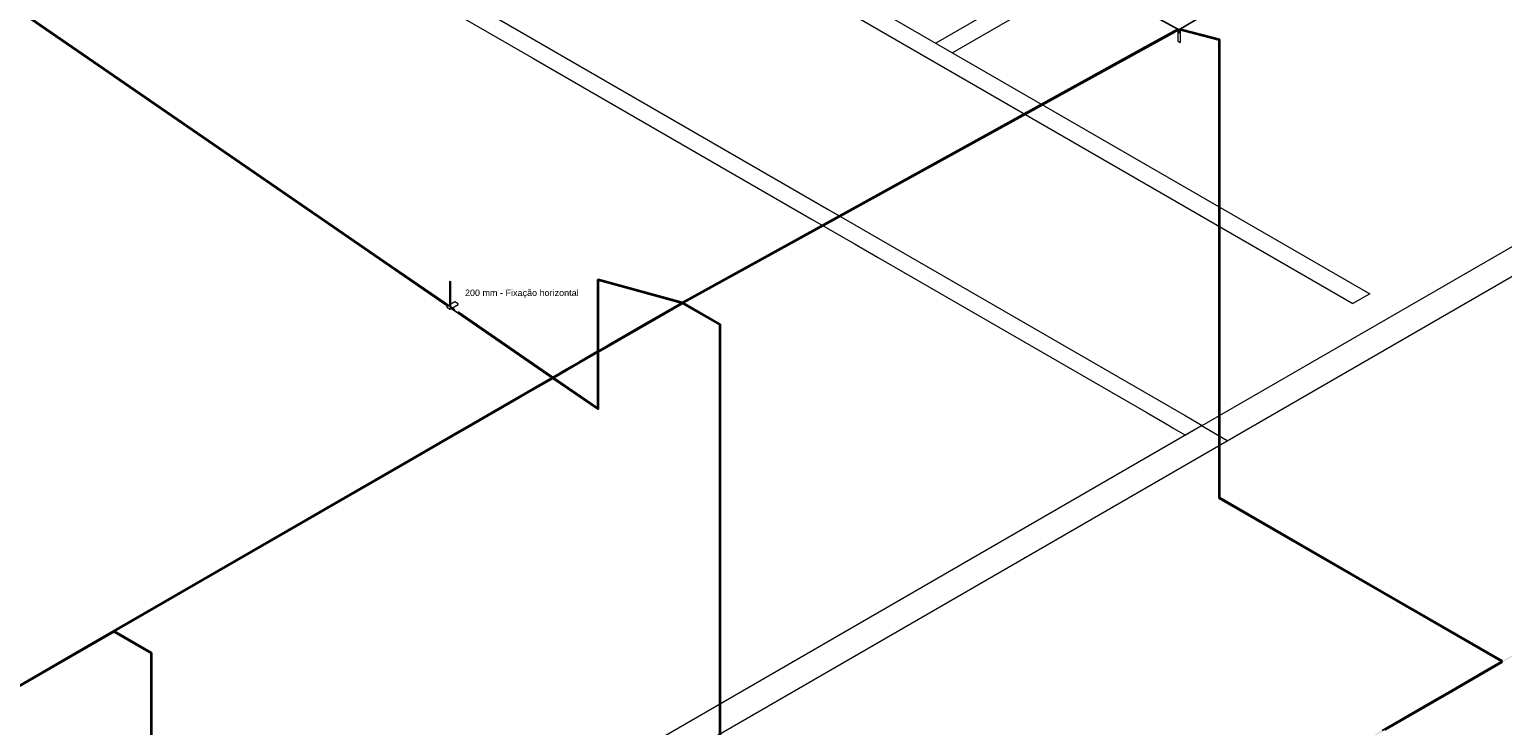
# Model space of a CAD drawing. Header units: millimetres. Extents: x 4477830 to 4478275, y -30323838 to -30323445.
# Tile 75 of 124: x 4478040 to 4478085, y -30323507 to -30323486. Entities that reach past the tile are written whole.
import ezdxf

# ---------------------------------------------------------------- set-up
doc = ezdxf.new("R2010")
doc.units = ezdxf.units.MM
doc.linetypes.add('NULL', pattern=[0])
for name, color, linetype, lineweight in [('IFC-Parede padrão-Contorno', 44, 'Continuous', 5), ('IFC-Parede-Contorno', 42, 'Continuous', 5), ('Nível 1', 7, 'Continuous', 0), ('PR-Captor', 9, 'Continuous', 18), ('PR-Condutos', 150, 'Continuous', 25), ('Textos', 7, 'Continuous', 9)]:
    doc.layers.add(name, color=color, linetype=linetype, lineweight=lineweight)
doc.styles.add('ARIAL', font='arial.ttf')

msp = doc.modelspace()

# ---------------------------------------------------------------- hatches: boundary and pattern name
at = {"layer": 'PR-Condutos', "linetype": 'Continuous', "true_color": 0x105689}
for points in [[(4478075.328, -30323485.713), (4478051.181, -30323472.431), (4478051.18, -30323472.431)], [(4478075.325, -30323485.711), (4478051.184, -30323472.429), (4478051.181, -30323472.431)], [(4478095.834, -30323473.479), (4478095.817, -30323473.488), (4478077.875, -30323484.192), (4478075.336, -30323485.713), (4478078.174, -30323484.02), (4478075.334, -30323485.717), (4478078.33, -30323483.929), (4478095.685, -30323473.571), (4478095.812, -30323473.495)], [(4478035.536, -30323482.458), (4478052.704, -30323494.26), (4478052.705, -30323494.26), (4478052.9, -30323494.394)], [(4478035.543, -30323482.487), (4478035.568, -30323482.506), (4478035.558, -30323482.512), (4478050.393, -30323492.71), (4478052.879, -30323494.418), (4478050.406, -30323492.717), (4478052.879, -30323494.414), (4478050.447, -30323492.741), (4478052.88, -30323494.408), (4478052.683, -30323494.272), (4478052.689, -30323494.269), (4478052.556, -30323494.178), (4478052.556, -30323494.177), (4478052.695, -30323494.265), (4478052.888, -30323494.397), (4478052.56, -30323494.172), (4478052.565, -30323494.169), (4478052.893, -30323494.394), (4478050.711, -30323492.894), (4478052.897, -30323494.393), (4478035.768, -30323482.618), (4478035.588, -30323482.495), (4478035.581, -30323482.499), (4478035.543, -30323482.482)], [(4478035.557, -30323482.512), (4478050.393, -30323492.71), (4478035.768, -30323482.656)], [(4478035.978, -30323482.802), (4478047.871, -30323490.976), (4478050.393, -30323492.71)], [(4478075.323, -30323485.687), (4478059.947, -30323494.164), (4478068.987, -30323489.181)], [(4478068.987, -30323489.181), (4478059.951, -30323494.165), (4478074.211, -30323486.308), (4478075.304, -30323485.7), (4478074.41, -30323486.193), (4478075.302, -30323485.699), (4478074.468, -30323486.159), (4478075.301, -30323485.699)], [(4478075.342, -30323485.684), (4478068.99, -30323489.184), (4478059.956, -30323494.167), (4478068.995, -30323489.188)], [(4478075.332, -30323485.715), (4478075.321, -30323485.712), (4478075.349, -30323485.69), (4478075.322, -30323485.703), (4478075.342, -30323485.684), (4478075.322, -30323485.695), (4478074.034, -30323486.41), (4478075.306, -30323485.709), (4478073.943, -30323486.462), (4478068.995, -30323489.188), (4478059.96, -30323494.172), (4478069, -30323489.193), (4478059.975, -30323494.172), (4478059.98, -30323494.176), (4478059.965, -30323494.184), (4478075.293, -30323485.738)], [(4478075.173, -30323485.807), (4478059.962, -30323494.193), (4478075.173, -30323485.807)], [(4478075.328, -30323485.719), (4478073.187, -30323486.899), (4478059.964, -30323494.19), (4478075.291, -30323485.741)], [(4478075.173, -30323485.807), (4478059.987, -30323494.177), (4478059.986, -30323494.18)], [(4478068.995, -30323489.188), (4478073.943, -30323486.462), (4478075.312, -30323485.705), (4478074.034, -30323486.41), (4478075.309, -30323485.703)], [(4478075.318, -30323485.692), (4478074.211, -30323486.308), (4478075.309, -30323485.703)], [(4478075.318, -30323485.69), (4478074.468, -30323486.159), (4478075.285, -30323485.709), (4478074.41, -30323486.193), (4478075.288, -30323485.709)], [(4478075.349, -30323485.696), (4478075.329, -30323485.707), (4478075.316, -30323485.718), (4478075.338, -30323485.709)], [(4478075.352, -30323485.693), (4478075.394, -30323485.699), (4478076.589, -30323486.015), (4478076.585, -30323486.02), (4478075.869, -30323485.83), (4478075.394, -30323485.71), (4478075.39, -30323485.716), (4478075.321, -30323485.698), (4478075.322, -30323485.705), (4478075.349, -30323485.707), (4478075.346, -30323485.711), (4478075.394, -30323485.717), (4478076.584, -30323486.033), (4478076.607, -30323486.023), (4478076.599, -30323486.01), (4478075.367, -30323485.69), (4478075.327, -30323485.686), (4478075.321, -30323485.698), (4478075.39, -30323485.716), (4478075.394, -30323485.71), (4478075.352, -30323485.699), (4478075.869, -30323485.83), (4478076.585, -30323486.02), (4478076.589, -30323486.015), (4478075.394, -30323485.699), (4478075.374, -30323485.698)], [(4478075.323, -30323485.709), (4478075.337, -30323485.716), (4478076.579, -30323486.039), (4478076.584, -30323486.033), (4478075.394, -30323485.724)], [(4478075.352, -30323485.713), (4478075.394, -30323485.724), (4478075.853, -30323485.839), (4478075.394, -30323485.717)], [(4478075.368, -30323485.71), (4478075.856, -30323485.837), (4478075.394, -30323485.717)], [(4478075.394, -30323485.724), (4478076.584, -30323486.033), (4478075.853, -30323485.839)], [(4478076.593, -30323500.236), (4478076.6, -30323500.236), (4478076.606, -30323486.034), (4478076.61, -30323486.031), (4478076.61, -30323500.231), (4478076.612, -30323486.027), (4478076.607, -30323486.02), (4478076.582, -30323486.032), (4478076.579, -30323486.028), (4478076.579, -30323500.228), (4478076.582, -30323500.232), (4478076.587, -30323486.041), (4478076.587, -30323500.234), (4478076.587, -30323500.217), (4478076.59, -30323500.216)], [(4478076.587, -30323500.234), (4478076.587, -30323486.034), (4478076.582, -30323500.232)], [(4478076.6, -30323500.236), (4478076.606, -30323500.234), (4478076.606, -30323486.034)], [(4478076.606, -30323486.034), (4478076.606, -30323500.234), (4478076.61, -30323486.031)], [(4478076.61, -30323500.231), (4478076.61, -30323486.031), (4478076.606, -30323500.199)], [(4478076.612, -30323500.217), (4478076.612, -30323486.027), (4478076.61, -30323500.193)], [(4478073.187, -30323486.899), (4478059.982, -30323494.175), (4478059.984, -30323494.179)], [(4478068.987, -30323489.181), (4478059.951, -30323494.162), (4478059.951, -30323494.165)], [(4478059.955, -30323494.162), (4478059.956, -30323494.167), (4478068.99, -30323489.184)], [(4478068.995, -30323489.188), (4478059.963, -30323494.163), (4478059.96, -30323494.172)], [(4478069, -30323489.193), (4478059.967, -30323494.168), (4478059.963, -30323494.178)], [(4478047.871, -30323490.976), (4478052.554, -30323494.196), (4478050.393, -30323492.71)], [(4478050.393, -30323492.71), (4478052.552, -30323494.194), (4478052.552, -30323494.194)], [(4478050.406, -30323492.717), (4478052.551, -30323494.192), (4478052.551, -30323494.189)], [(4478050.447, -30323492.741), (4478052.678, -30323494.275), (4478052.683, -30323494.273)], [(4478050.711, -30323492.894), (4478052.701, -30323494.262), (4478052.704, -30323494.26)], [(4478057.325, -30323495.716), (4478057.325, -30323495.678), (4478057.328, -30323495.676), (4478057.327, -30323493.996), (4478057.327, -30323493.471), (4478057.322, -30323493.464), (4478057.322, -30323495.68)], [(4478057.327, -30323493.478), (4478057.327, -30323493.541), (4478057.331, -30323493.479)], [(4478057.328, -30323495.676), (4478057.329, -30323495.675), (4478057.332, -30323493.48), (4478057.331, -30323493.479), (4478057.327, -30323493.541)], [(4478057.329, -30323495.675), (4478057.332, -30323495.674), (4478057.332, -30323493.48)], [(4478057.332, -30323493.468), (4478057.331, -30323493.474), (4478057.715, -30323493.579), (4478059.918, -30323494.181), (4478059.925, -30323494.177), (4478057.715, -30323493.574)], [(4478057.331, -30323493.474), (4478057.332, -30323493.478), (4478057.714, -30323493.583), (4478059.913, -30323494.184), (4478059.918, -30323494.181), (4478057.715, -30323493.579)], [(4478057.333, -30323493.461), (4478057.332, -30323493.468), (4478057.715, -30323493.574), (4478059.925, -30323494.177), (4478059.933, -30323494.172), (4478057.716, -30323493.567)], [(4478057.339, -30323495.67), (4478057.339, -30323493.997), (4478057.339, -30323493.474), (4478057.332, -30323493.473), (4478057.334, -30323495.673), (4478057.335, -30323495.672)], [(4478057.332, -30323495.674), (4478057.334, -30323495.673), (4478057.332, -30323493.48)], [(4478057.336, -30323493.455), (4478057.333, -30323493.461), (4478057.716, -30323493.567), (4478059.948, -30323494.176)], [(4478057.354, -30323493.484), (4478057.334, -30323493.48), (4478059.911, -30323494.185), (4478059.913, -30323494.184), (4478057.714, -30323493.583)], [(4478057.338, -30323493.451), (4478057.336, -30323493.455), (4478059.933, -30323494.172), (4478059.941, -30323494.168)], [(4478057.338, -30323493.451), (4478059.953, -30323494.166), (4478057.341, -30323493.449)], [(4478059.941, -30323494.167), (4478059.947, -30323494.164), (4478057.338, -30323493.451)], [(4478057.346, -30323493.483), (4478057.339, -30323493.474), (4478057.339, -30323493.516), (4478057.341, -30323495.669), (4478057.346, -30323495.666), (4478057.346, -30323493.55)], [(4478057.339, -30323493.515), (4478057.339, -30323495.67), (4478057.341, -30323495.669), (4478057.339, -30323493.516)], [(4478059.942, -30323494.159), (4478057.341, -30323493.449), (4478059.947, -30323494.164)], [(4478057.351, -30323493.485), (4478057.346, -30323493.483), (4478057.346, -30323493.55), (4478057.346, -30323495.666), (4478057.351, -30323495.663), (4478057.351, -30323493.578)], [(4478057.354, -30323493.501), (4478057.351, -30323493.485), (4478057.351, -30323493.578), (4478057.351, -30323495.663), (4478057.354, -30323495.661), (4478057.354, -30323493.594)], [(4478057.354, -30323493.998), (4478057.354, -30323493.597), (4478057.354, -30323493.486), (4478057.354, -30323495.661), (4478057.354, -30323495.661)], [(4478057.354, -30323493.998), (4478057.354, -30323493.594), (4478057.354, -30323495.661), (4478057.354, -30323495.661)], [(4478059.953, -30323494.166), (4478059.951, -30323494.165), (4478057.706, -30323495.465), (4478058.705, -30323494.886), (4478059.915, -30323494.186), (4478057.53, -30323495.566), (4478058.705, -30323494.885), (4478059.951, -30323494.165), (4478059.946, -30323494.164), (4478057.705, -30323495.461), (4478058.703, -30323494.884), (4478057.705, -30323495.46), (4478058.703, -30323494.883), (4478057.705, -30323495.46), (4478058.703, -30323494.883), (4478059.911, -30323494.185), (4478055.935, -30323496.48), (4478055.129, -30323496.946), (4478054.644, -30323497.228), (4478055.09, -30323496.971), (4478054.644, -30323497.228), (4478055.906, -30323496.499), (4478055.13, -30323496.948), (4478054.647, -30323497.228), (4478055.938, -30323496.482), (4478053.082, -30323498.134), (4478053.085, -30323498.133), (4478055.941, -30323496.484), (4478053.087, -30323498.133), (4478055.133, -30323496.951), (4478053.085, -30323498.133), (4478053.082, -30323498.134), (4478054.647, -30323497.228), (4478053.082, -30323498.134), (4478055.089, -30323496.972), (4478055.906, -30323496.499), (4478053.074, -30323498.135), (4478055.089, -30323496.971), (4478053.073, -30323498.135), (4478055.09, -30323496.971), (4478054.644, -30323497.228), (4478055.091, -30323496.968), (4478053.071, -30323498.135), (4478055.129, -30323496.946), (4478042.316, -30323504.343), (4478042.32, -30323504.344), (4478045.117, -30323502.73), (4478042.325, -30323504.346), (4478045.106, -30323502.742), (4478045.096, -30323502.754), (4478055.946, -30323496.488), (4478053.104, -30323498.13), (4478055.137, -30323496.955), (4478045.096, -30323502.754), (4478045.106, -30323502.742), (4478042.33, -30323504.351), (4478042.337, -30323504.347), (4478042.334, -30323504.356), (4478042.343, -30323504.351), (4478045.08, -30323502.772), (4478042.391, -30323504.331), (4478042.351, -30323504.354), (4478045.071, -30323502.783), (4478049.166, -30323500.417), (4478051.279, -30323499.196), (4478053.037, -30323498.177), (4478055.142, -30323496.96), (4478055.952, -30323496.492), (4478053.037, -30323498.177), (4478051.279, -30323499.196), (4478053.038, -30323498.181), (4478054.679, -30323497.231), (4478055.469, -30323496.774), (4478053.038, -30323498.181), (4478051.279, -30323499.196), (4478049.166, -30323500.417), (4478045.071, -30323502.783), (4478042.351, -30323504.354), (4478042.356, -30323504.356), (4478045.062, -30323502.793), (4478042.404, -30323504.328), (4478053.039, -30323498.188), (4478055.15, -30323496.968), (4478053.149, -30323498.123), (4478053.14, -30323498.125), (4478054.685, -30323497.232), (4478053.14, -30323498.125), (4478055.146, -30323496.965), (4478055.958, -30323496.496), (4478053.14, -30323498.125), (4478053.146, -30323498.124), (4478053.039, -30323498.186), (4478054.688, -30323497.232), (4478055.959, -30323496.497), (4478053.147, -30323498.124), (4478053.149, -30323498.123), (4478054.692, -30323497.232), (4478056.126, -30323496.404), (4478056.903, -30323495.955), (4478056.126, -30323496.404), (4478056.758, -30323496.036), (4478056.903, -30323495.951), (4478056.757, -30323496.035), (4478056.902, -30323495.951), (4478056.758, -30323496.036), (4478056.126, -30323496.404), (4478056.761, -30323496.037), (4478056.126, -30323496.404), (4478056.762, -30323496.038), (4478055.963, -30323496.5), (4478056.904, -30323495.956), (4478057.354, -30323495.696), (4478059.929, -30323494.21), (4478059.965, -30323494.184), (4478057.528, -30323495.59), (4478058.719, -30323494.9), (4478057.528, -30323495.59), (4478058.718, -30323494.899), (4478059.963, -30323494.178), (4478059.96, -30323494.172), (4478057.709, -30323495.478), (4478058.714, -30323494.895), (4478059.93, -30323494.19), (4478057.529, -30323495.581), (4478058.713, -30323494.894), (4478059.869, -30323494.225), (4478059.96, -30323494.172), (4478059.956, -30323494.168), (4478057.707, -30323495.471), (4478058.709, -30323494.89), (4478057.53, -30323495.574), (4478058.709, -30323494.89), (4478059.921, -30323494.187)], [(4478059.939, -30323494.205), (4478055.963, -30323496.5), (4478053.154, -30323498.123), (4478055.15, -30323496.969), (4478042.404, -30323504.328), (4478045.06, -30323502.795), (4478042.358, -30323504.357), (4478053.039, -30323498.19), (4478055.151, -30323496.97), (4478055.933, -30323496.518), (4478055.152, -30323496.97), (4478056.765, -30323496.039), (4478057.354, -30323495.698)], [(4478052.678, -30323494.276), (4478052.551, -30323494.189), (4478052.552, -30323494.193), (4478052.675, -30323494.277)], [(4478052.674, -30323494.278), (4478052.674, -30323494.277), (4478052.552, -30323494.193), (4478052.554, -30323494.196)], [(4478052.696, -30323494.265), (4478052.56, -30323494.172), (4478052.553, -30323494.183), (4478052.683, -30323494.272)], [(4478052.555, -30323494.176), (4478052.69, -30323494.269), (4478052.695, -30323494.265)], [(4478052.701, -30323494.262), (4478052.565, -30323494.169), (4478052.561, -30323494.172), (4478052.696, -30323494.265)], [(4478052.701, -30323494.262), (4478052.704, -30323494.26), (4478052.565, -30323494.169)], [(4478052.772, -30323494.322), (4478052.804, -30323494.343), (4478052.77, -30323494.324), (4478052.883, -30323494.402), (4478052.888, -30323494.397), (4478052.779, -30323494.322)], [(4478052.77, -30323494.322), (4478052.802, -30323494.344), (4478052.8, -30323494.345), (4478055.92, -30323496.489), (4478055.926, -30323496.486), (4478052.806, -30323494.341)], [(4478052.788, -30323494.322), (4478052.779, -30323494.322), (4478052.888, -30323494.397), (4478052.893, -30323494.394)], [(4478052.793, -30323494.322), (4478052.789, -30323494.322), (4478052.893, -30323494.394), (4478052.897, -30323494.393), (4478052.815, -30323494.336)], [(4478052.806, -30323494.341), (4478055.926, -30323496.486), (4478055.926, -30323496.485), (4478052.995, -30323494.471)], [(4478055.932, -30323496.482), (4478052.995, -30323494.46), (4478055.935, -30323496.481), (4478055.935, -30323496.481), (4478052.815, -30323494.336), (4478052.807, -30323494.341), (4478055.926, -30323496.485), (4478055.931, -30323496.483)], [(4478052.815, -30323494.336), (4478052.897, -30323494.393), (4478052.9, -30323494.394)], [(4478052.815, -30323494.336), (4478055.935, -30323496.481), (4478052.995, -30323494.46)], [(4478052.816, -30323494.336), (4478052.815, -30323494.336), (4478055.935, -30323496.481), (4478055.935, -30323496.48), (4478052.995, -30323494.459), (4478055.935, -30323496.48), (4478052.995, -30323494.459)], [(4478059.929, -30323494.21), (4478059.883, -30323494.236), (4478055.963, -30323496.5)], [(4478059.938, -30323494.207), (4478057.527, -30323495.598), (4478059.939, -30323494.205), (4478056.904, -30323495.958)], [(4478059.883, -30323494.236), (4478057.354, -30323495.696), (4478056.904, -30323495.956)], [(4478059.95, -30323494.198), (4478057.527, -30323495.598), (4478059.927, -30323494.213)], [(4478059.965, -30323494.184), (4478059.963, -30323494.178), (4478057.528, -30323495.59)], [(4478059.923, -30323494.201), (4478058.718, -30323494.899), (4478057.528, -30323495.59)], [(4478059.941, -30323494.183), (4478058.713, -30323494.894), (4478057.529, -30323495.581)], [(4478059.951, -30323494.165), (4478058.705, -30323494.885), (4478057.53, -30323495.566)], [(4478059.921, -30323494.187), (4478058.709, -30323494.89), (4478057.53, -30323495.574)], [(4478059.911, -30323494.185), (4478058.703, -30323494.884), (4478057.705, -30323495.461)], [(4478059.911, -30323494.185), (4478058.703, -30323494.883), (4478057.705, -30323495.46)], [(4478059.911, -30323494.185), (4478058.703, -30323494.883), (4478057.705, -30323495.46)], [(4478059.915, -30323494.186), (4478058.705, -30323494.886), (4478057.706, -30323495.465)], [(4478059.921, -30323494.187), (4478058.709, -30323494.89), (4478057.707, -30323495.471)], [(4478059.93, -30323494.19), (4478058.714, -30323494.895), (4478057.709, -30323495.478)], [(4478059.923, -30323494.202), (4478058.719, -30323494.9), (4478057.71, -30323495.485)], [(4478059.913, -30323494.184), (4478059.942, -30323494.192), (4478059.929, -30323494.184)], [(4478059.918, -30323494.181), (4478059.941, -30323494.187), (4478059.941, -30323494.181)], [(4478059.95, -30323494.169), (4478059.962, -30323494.176), (4478059.945, -30323494.174), (4478059.943, -30323494.18), (4478059.963, -30323494.192), (4478059.942, -30323494.186), (4478059.958, -30323494.195), (4478059.943, -30323494.191), (4478061.105, -30323494.862), (4478061.104, -30323494.857), (4478059.979, -30323494.207), (4478059.969, -30323494.202), (4478061.104, -30323494.857), (4478061.127, -30323494.847), (4478061.125, -30323494.837), (4478059.963, -30323494.166)], [(4478059.953, -30323494.198), (4478061.108, -30323494.865), (4478059.97, -30323494.207)], [(4478059.97, -30323494.207), (4478061.1, -30323494.86), (4478061.1, -30323494.859)], [(4478055.913, -30323496.493), (4478052.794, -30323494.349), (4478052.784, -30323494.354), (4478055.904, -30323496.498), (4478055.905, -30323496.498), (4478052.995, -30323494.498), (4478055.905, -30323496.498), (4478055.908, -30323496.496), (4478052.995, -30323494.494), (4478055.908, -30323496.496), (4478055.913, -30323496.493)], [(4478052.879, -30323494.414), (4478052.788, -30323494.352), (4478052.787, -30323494.352)], [(4478052.789, -30323494.352), (4478052.879, -30323494.414), (4478052.88, -30323494.408), (4478052.794, -30323494.349)], [(4478052.995, -30323494.48), (4478055.92, -30323496.489), (4478055.92, -30323496.489), (4478052.995, -30323494.479), (4478052.8, -30323494.345), (4478052.794, -30323494.349), (4478055.913, -30323496.493), (4478055.915, -30323496.492)], [(4478052.798, -30323494.346), (4478052.794, -30323494.349), (4478052.88, -30323494.408), (4478052.883, -30323494.402)], [(4478052.794, -30323494.349), (4478055.913, -30323496.493), (4478055.913, -30323496.493), (4478052.995, -30323494.487)], [(4478052.995, -30323494.46), (4478055.932, -30323496.482), (4478055.935, -30323496.481)], [(4478052.995, -30323494.479), (4478055.92, -30323496.489), (4478055.92, -30323496.489)], [(4478052.995, -30323494.48), (4478055.915, -30323496.492), (4478055.92, -30323496.489)], [(4478061.102, -30323495.363), (4478061.102, -30323494.861), (4478061.1, -30323494.852)], [(4478061.1, -30323494.86), (4478061.1, -30323509.052), (4478061.102, -30323509.056), (4478061.102, -30323495.363)], [(4478061.113, -30323509.06), (4478061.113, -30323509.039), (4478061.12, -30323509.06), (4478061.126, -30323494.858), (4478061.128, -30323494.844), (4478061.102, -30323494.856), (4478061.107, -30323495.367), (4478061.107, -30323494.864), (4478061.113, -30323495.374), (4478061.107, -30323509.041), (4478061.111, -30323509.04)], [(4478061.102, -30323509.056), (4478061.107, -30323495.367), (4478061.102, -30323494.856), (4478061.102, -30323495.363)], [(4478061.107, -30323509.058), (4478061.113, -30323495.374), (4478061.107, -30323494.858), (4478061.102, -30323509.056)], [(4478061.126, -30323509.035), (4478061.126, -30323494.858), (4478061.12, -30323509.03)], [(4478061.126, -30323494.858), (4478061.126, -30323509.058), (4478061.131, -30323494.855)], [(4478061.126, -30323509.058), (4478061.131, -30323509.055), (4478061.131, -30323494.855)], [(4478061.131, -30323494.855), (4478061.131, -30323509.055), (4478061.132, -30323494.851)], [(4478061.132, -30323509.041), (4478061.132, -30323494.851), (4478061.131, -30323509.017)], [(4478057.322, -30323497.464), (4478057.327, -30323497.471), (4478057.328, -30323496.29), (4478057.328, -30323495.714), (4478057.322, -30323495.717), (4478057.322, -30323496.288)], [(4478057.327, -30323497.471), (4478057.332, -30323497.473), (4478057.332, -30323495.711), (4478057.329, -30323495.713), (4478057.329, -30323495.675), (4478057.328, -30323495.714), (4478057.328, -30323496.29)], [(4478057.332, -30323497.473), (4478057.339, -30323497.474), (4478057.339, -30323495.707), (4478057.334, -30323495.71), (4478057.334, -30323496.293)], [(4478057.332, -30323497.473), (4478057.334, -30323496.293), (4478057.334, -30323495.71), (4478057.332, -30323495.711)], [(4478057.346, -30323497.473), (4478057.346, -30323496.298), (4478057.342, -30323495.705), (4478057.341, -30323495.669), (4478057.341, -30323496.296), (4478057.339, -30323497.474)], [(4478057.341, -30323496.296), (4478057.341, -30323495.706), (4478057.339, -30323495.707)], [(4478057.339, -30323497.474), (4478057.341, -30323496.296), (4478057.339, -30323495.707), (4478057.339, -30323495.707)], [(4478057.346, -30323496.298), (4478057.346, -30323495.704), (4478057.342, -30323495.705)], [(4478057.346, -30323497.473), (4478057.351, -30323497.47), (4478057.351, -30323495.7), (4478057.348, -30323495.702)], [(4478057.346, -30323497.473), (4478057.348, -30323495.702), (4478057.346, -30323495.703)], [(4478057.351, -30323495.7), (4478057.351, -30323497.47), (4478057.354, -30323497.467), (4478057.354, -30323495.699)], [(4478057.354, -30323495.661), (4478057.354, -30323497.467), (4478057.354, -30323497.463)], [(4478057.354, -30323497.463), (4478057.354, -30323495.698), (4478057.354, -30323495.699)], [(4478057.354, -30323497.467), (4478057.354, -30323495.699), (4478057.354, -30323495.699)], [(4478056.762, -30323496.038), (4478055.962, -30323496.499), (4478055.15, -30323496.969), (4478055.932, -30323496.518)], [(4478057.322, -30323496.288), (4478057.322, -30323495.717), (4478057.322, -30323495.717)], [(4478057.322, -30323497.464), (4478057.322, -30323496.288), (4478057.322, -30323495.717)], [(4478055.904, -30323496.498), (4478055.129, -30323496.946), (4478053.071, -30323498.135)], [(4478055.91, -30323496.502), (4478055.133, -30323496.951), (4478053.087, -30323498.133)], [(4478055.915, -30323496.506), (4478055.137, -30323496.955), (4478053.104, -30323498.13)], [(4478055.921, -30323496.51), (4478055.142, -30323496.96), (4478053.123, -30323498.127)], [(4478055.927, -30323496.514), (4478055.146, -30323496.965), (4478053.14, -30323498.125)], [(4478055.931, -30323496.517), (4478055.15, -30323496.968), (4478053.151, -30323498.123)], [(4478055.931, -30323496.517), (4478053.151, -30323498.123), (4478055.15, -30323496.969)], [(4478055.932, -30323496.518), (4478055.15, -30323496.969), (4478053.154, -30323498.123)], [(4478055.933, -30323496.518), (4478055.151, -30323496.97), (4478053.156, -30323498.122)], [(4478055.933, -30323496.518), (4478053.156, -30323498.122), (4478055.152, -30323496.97)], [(4478055.906, -30323496.499), (4478055.13, -30323496.947), (4478054.644, -30323497.228)], [(4478055.904, -30323496.498), (4478057.33, -30323497.478), (4478057.327, -30323497.476)], [(4478055.91, -30323496.495), (4478057.323, -30323497.469), (4478057.293, -30323497.441)], [(4478055.913, -30323496.493), (4478057.293, -30323497.441), (4478057.293, -30323497.441)], [(4478055.915, -30323496.492), (4478057.321, -30323497.46), (4478057.322, -30323497.453), (4478057.253, -30323497.406)], [(4478055.92, -30323496.489), (4478057.253, -30323497.406), (4478057.252, -30323497.405)], [(4478055.922, -30323496.488), (4478057.318, -30323497.45), (4478057.322, -30323497.445), (4478057.213, -30323497.37)], [(4478055.926, -30323496.486), (4478057.213, -30323497.37), (4478057.212, -30323497.369)], [(4478055.928, -30323496.485), (4478057.315, -30323497.44), (4478057.322, -30323497.438), (4478057.18, -30323497.341)], [(4478055.931, -30323496.482), (4478057.18, -30323497.341), (4478057.179, -30323497.34)], [(4478055.932, -30323496.482), (4478057.313, -30323497.432), (4478057.322, -30323497.434), (4478057.16, -30323497.323)], [(4478055.934, -30323496.518), (4478057.327, -30323497.476), (4478057.327, -30323497.471), (4478055.938, -30323496.516)], [(4478057.327, -30323497.476), (4478055.934, -30323496.518), (4478055.934, -30323496.519)], [(4478057.33, -30323497.478), (4478055.934, -30323496.519), (4478055.934, -30323496.519)], [(4478055.935, -30323496.481), (4478057.312, -30323497.427), (4478057.322, -30323497.433), (4478057.156, -30323497.319)], [(4478057.327, -30323497.471), (4478055.939, -30323496.515), (4478055.938, -30323496.516)], [(4478057.293, -30323497.441), (4478055.943, -30323496.513), (4478055.939, -30323496.515)], [(4478057.293, -30323497.441), (4478055.945, -30323496.512), (4478055.943, -30323496.513)], [(4478057.293, -30323497.441), (4478055.943, -30323496.513), (4478055.943, -30323496.513)], [(4478057.293, -30323497.441), (4478055.943, -30323496.513), (4478055.943, -30323496.513)], [(4478057.253, -30323497.406), (4478055.949, -30323496.51), (4478055.945, -30323496.512)], [(4478057.252, -30323497.405), (4478055.951, -30323496.509), (4478055.949, -30323496.51)], [(4478057.253, -30323497.406), (4478055.949, -30323496.51), (4478055.949, -30323496.51)], [(4478057.253, -30323497.406), (4478055.949, -30323496.51), (4478055.949, -30323496.51)], [(4478057.213, -30323497.37), (4478055.956, -30323496.506), (4478055.951, -30323496.508)], [(4478057.212, -30323497.369), (4478055.957, -30323496.505), (4478055.956, -30323496.506)], [(4478057.213, -30323497.37), (4478055.956, -30323496.506), (4478055.956, -30323496.506)], [(4478057.213, -30323497.37), (4478055.956, -30323496.506), (4478055.956, -30323496.506)], [(4478057.18, -30323497.341), (4478055.961, -30323496.503), (4478055.957, -30323496.505)], [(4478057.179, -30323497.34), (4478055.962, -30323496.502), (4478055.961, -30323496.503)], [(4478057.18, -30323497.341), (4478055.961, -30323496.503), (4478055.961, -30323496.503)], [(4478057.18, -30323497.341), (4478055.961, -30323496.503), (4478055.961, -30323496.503)], [(4478057.16, -30323497.323), (4478055.964, -30323496.501), (4478055.962, -30323496.502)], [(4478057.16, -30323497.323), (4478055.964, -30323496.501), (4478055.964, -30323496.501)], [(4478057.16, -30323497.323), (4478055.964, -30323496.501), (4478055.964, -30323496.501)], [(4478057.156, -30323497.319), (4478055.965, -30323496.501), (4478055.965, -30323496.501)], [(4478055.09, -30323496.971), (4478053.073, -30323498.135), (4478054.644, -30323497.228)], [(4478055.089, -30323496.971), (4478053.074, -30323498.135), (4478054.644, -30323497.228)], [(4478055.13, -30323496.948), (4478053.082, -30323498.134), (4478054.647, -30323497.228)], [(4478054.693, -30323497.232), (4478053.151, -30323498.123), (4478053.151, -30323498.123)], [(4478057.293, -30323497.441), (4478057.322, -30323497.467), (4478057.322, -30323497.461)], [(4478076.584, -30323500.233), (4478085.346, -30323505.292), (4478076.589, -30323500.236), (4478085.346, -30323505.292), (4478085.347, -30323505.291), (4478076.585, -30323500.227)], [(4478076.588, -30323500.241), (4478085.342, -30323505.295), (4478085.346, -30323505.292), (4478076.584, -30323500.233)], [(4478076.588, -30323500.221), (4478076.585, -30323500.227), (4478085.347, -30323505.291), (4478085.358, -30323505.285), (4478076.626, -30323500.243)], [(4478087.005, -30323506.249), (4478087.489, -30323506.529), (4478076.585, -30323500.227)], [(4478076.587, -30323500.223), (4478076.587, -30323500.234), (4478076.593, -30323500.236)], [(4478076.592, -30323500.216), (4478076.588, -30323500.221), (4478076.626, -30323500.243), (4478081.657, -30323503.148), (4478085.358, -30323505.285), (4478085.365, -30323505.281), (4478076.647, -30323500.248)], [(4478076.588, -30323500.241), (4478085.341, -30323505.295), (4478085.342, -30323505.295)], [(4478087.005, -30323506.249), (4478076.589, -30323500.236), (4478087.489, -30323506.529)], [(4478076.589, -30323500.236), (4478081.629, -30323503.146), (4478085.346, -30323505.292)], [(4478076.592, -30323500.216), (4478076.647, -30323500.248), (4478081.672, -30323503.149)], [(4478076.612, -30323500.222), (4478076.592, -30323500.216), (4478085.365, -30323505.281), (4478085.366, -30323505.28), (4478076.665, -30323500.252)], [(4478076.597, -30323500.212), (4478085.366, -30323505.28), (4478085.37, -30323505.278)], [(4478076.615, -30323500.22), (4478076.597, -30323500.212), (4478085.37, -30323505.278), (4478085.373, -30323505.276)], [(4478076.612, -30323500.218), (4478085.374, -30323505.276), (4478085.374, -30323505.276), (4478076.605, -30323500.213)], [(4478076.628, -30323500.227), (4478085.373, -30323505.276), (4478085.374, -30323505.276)], [(4478042.327, -30323504.342), (4478042.325, -30323504.346), (4478045.117, -30323502.73)], [(4478042.345, -30323504.329), (4478042.325, -30323504.343), (4478045.117, -30323502.73)], [(4478045.106, -30323502.742), (4478042.332, -30323504.343), (4478042.332, -30323504.35)], [(4478045.08, -30323502.772), (4478042.344, -30323504.351), (4478042.349, -30323504.355)], [(4478045.06, -30323502.795), (4478042.356, -30323504.356), (4478042.355, -30323504.358)], [(4478088.304, -30323503.621), (4478088.325, -30323503.605), (4478088.332, -30323503.592), (4478088.296, -30323503.613), (4478088.332, -30323503.584), (4478088.131, -30323503.703), (4478088.129, -30323503.703), (4478088.296, -30323503.605), (4478088.326, -30323503.58), (4478088.301, -30323503.596), (4478088.301, -30323503.586), (4478087.76, -30323503.901), (4478087.485, -30323504.06), (4478087.485, -30323504.062), (4478087.195, -30323504.232), (4478087.485, -30323504.065), (4478087.517, -30323504.047), (4478087.76, -30323503.907), (4478087.195, -30323504.232), (4478087.485, -30323504.062), (4478087.485, -30323504.06), (4478087.76, -30323503.901), (4478088.288, -30323503.594), (4478087.517, -30323504.038), (4478087.517, -30323504.039), (4478086.9, -30323504.397), (4478086.356, -30323504.712), (4478086.361, -30323504.714), (4478085.811, -30323505.035), (4478085.811, -30323505.035), (4478086.361, -30323504.714), (4478086.356, -30323504.712), (4478086.9, -30323504.397), (4478087.485, -30323504.058), (4478087.517, -30323504.038), (4478075.115, -30323511.199), (4478075.12, -30323511.199), (4478078.451, -30323509.277), (4478075.125, -30323511.202), (4478078.452, -30323509.283), (4478075.129, -30323511.206), (4478078.453, -30323509.289), (4478075.132, -30323511.212), (4478081.704, -30323507.421), (4478078.513, -30323509.266), (4478078.455, -30323509.3), (4478081.707, -30323507.421), (4478078.513, -30323509.267), (4478078.455, -30323509.3), (4478081.704, -30323507.421), (4478078.454, -30323509.296), (4478075.134, -30323511.219), (4478078.455, -30323509.301), (4478081.71, -30323507.421), (4478078.619, -30323509.206), (4478078.455, -30323509.301), (4478081.711, -30323507.42), (4478078.618, -30323509.207), (4478078.455, -30323509.301), (4478075.134, -30323511.219), (4478078.456, -30323509.302), (4478081.713, -30323507.42), (4478078.618, -30323509.208), (4478078.456, -30323509.302), (4478078.456, -30323509.304), (4478081.718, -30323507.419), (4478078.616, -30323509.212), (4478078.456, -30323509.304), (4478078.456, -30323509.302), (4478075.133, -30323511.224), (4478078.456, -30323509.305), (4478078.456, -30323509.305), (4478081.723, -30323507.419), (4478078.615, -30323509.213), (4478078.456, -30323509.305), (4478075.133, -30323511.224), (4478078.456, -30323509.306), (4478075.131, -30323511.227), (4478078.457, -30323509.307), (4478081.728, -30323507.418), (4478078.614, -30323509.216), (4478075.131, -30323511.227), (4478078.457, -30323509.307), (4478081.728, -30323507.418), (4478082.963, -30323506.705), (4478078.614, -30323509.216), (4478081.729, -30323507.418), (4478078.614, -30323509.216), (4478081.729, -30323507.418), (4478088.164, -30323503.703)], [(4478042.323, -30323504.345), (4478042.316, -30323504.343), (4478037.739, -30323506.986), (4478037.547, -30323507.097), (4478037.547, -30323507.1), (4478041.518, -30323504.806), (4478037.741, -30323506.987), (4478037.547, -30323507.1), (4478037.547, -30323507.113), (4478041.553, -30323504.799), (4478037.547, -30323507.113), (4478037.55, -30323507.119), (4478041.574, -30323504.795), (4478037.55, -30323507.119), (4478037.556, -30323507.122), (4478037.541, -30323507.131), (4478042.308, -30323504.383), (4478042.333, -30323504.357)], [(4478042.321, -30323504.378), (4478042.321, -30323504.376), (4478037.541, -30323507.136)], [(4478042.298, -30323504.389), (4478037.541, -30323507.136), (4478042.298, -30323504.389)], [(4478039.588, -30323505.951), (4478037.558, -30323507.123), (4478042.298, -30323504.389)], [(4478042.298, -30323504.389), (4478037.576, -30323507.112), (4478037.579, -30323507.114)], [(4478042.331, -30323504.372), (4478037.579, -30323507.114), (4478037.581, -30323507.115)], [(4478042.323, -30323504.345), (4478042.311, -30323504.365), (4478043.474, -30323505.036), (4478043.497, -30323505.026), (4478043.495, -30323505.016), (4478042.332, -30323504.345), (4478043.491, -30323505.015), (4478043.487, -30323505.015), (4478042.352, -30323504.36)], [(4478042.319, -30323504.377), (4478042.334, -30323504.363), (4478042.317, -30323504.374)], [(4478042.323, -30323504.377), (4478043.478, -30323505.044), (4478042.34, -30323504.386)], [(4478043.491, -30323505.015), (4478042.355, -30323504.358), (4478042.329, -30323504.343), (4478042.324, -30323504.344), (4478043.487, -30323505.015)], [(4478042.324, -30323504.376), (4478043.475, -30323505.041), (4478043.474, -30323505.036), (4478042.348, -30323504.386)], [(4478042.34, -30323504.386), (4478043.469, -30323505.039), (4478043.469, -30323505.038)], [(4478043.472, -30323519.235), (4478043.476, -30323505.549), (4478043.472, -30323505.035), (4478043.469, -30323505.031), (4478043.469, -30323519.231)], [(4478043.483, -30323519.239), (4478043.49, -30323519.239), (4478043.496, -30323505.037), (4478043.497, -30323505.023), (4478043.472, -30323505.035), (4478043.476, -30323505.549), (4478043.477, -30323505.043), (4478043.483, -30323505.555), (4478043.483, -30323505.039), (4478043.483, -30323519.182)], [(4478043.477, -30323519.237), (4478043.483, -30323505.555), (4478043.477, -30323505.037), (4478043.472, -30323519.235)], [(4478043.483, -30323519.239), (4478043.483, -30323505.039), (4478043.477, -30323519.22)], [(4478043.49, -30323519.239), (4478043.496, -30323519.237), (4478043.496, -30323505.037)], [(4478043.496, -30323505.037), (4478043.496, -30323519.237), (4478043.5, -30323505.034)], [(4478043.5, -30323519.219), (4478043.5, -30323505.034), (4478043.496, -30323519.202)], [(4478043.5, -30323505.034), (4478043.5, -30323519.234), (4478043.502, -30323505.03)], [(4478043.5, -30323519.219), (4478043.502, -30323519.23), (4478043.502, -30323505.03)]]:
    msp.add_hatch(color=146, dxfattribs=at).paths.add_polyline_path(points)

# ---------------------------------------------------------------- linework, layer by layer
at = {"layer": 'IFC-Parede padrão-Contorno', "color": 8, "lineweight": 5}
for p, q in [((4478036.047, -30323467.798), (4478081.258, -30323493.901)), ((4478035.528, -30323468.098), (4478080.738, -30323494.201)), ((4478081.73, -30323478.092), (4478067.803, -30323486.133)), ((4478082.22, -30323478.409), (4478068.323, -30323486.433)), ((4478081.258, -30323493.901), (4478080.738, -30323494.201))]:
    msp.add_line(p, q, dxfattribs=at)
at = {"layer": 'IFC-Parede-Contorno', "color": 8, "lineweight": 5}
for p, q in [((4478030.017, -30323471.99), (4478055.333, -30323486.607)), ((4478032.713, -30323472.947), (4478058.029, -30323487.563)), ((4478055.333, -30323486.607), (4478057.51, -30323487.863)), ((4478057.51, -30323487.863), (4478063.972, -30323491.594)), ((4478058.029, -30323487.563), (4478064.491, -30323491.294)), ((4478063.972, -30323491.594), (4478065.306, -30323492.365)), ((4478064.491, -30323491.294), (4478075.537, -30323497.671)), ((4478065.306, -30323492.365), (4478065.998, -30323492.764)), ((4478065.998, -30323492.764), (4478074.325, -30323497.571)), ((4478074.325, -30323497.571), (4478075.017, -30323497.971)), ((4478075.017, -30323497.971), (4478075.189, -30323498.07)), ((4478075.537, -30323497.671), (4478075.709, -30323497.77)), ((4478075.709, -30323497.77), (4478076.067, -30323497.977)), ((4478076.067, -30323497.977), (4478075.991, -30323498.021)), ((4478075.189, -30323498.07), (4478075.548, -30323498.277)), ((4478075.918, -30323498.064), (4478075.548, -30323498.277)), ((4478075.991, -30323498.021), (4478075.918, -30323498.064))]:
    msp.add_line(p, q, dxfattribs=at)
at = {"layer": 'Nível 1', "color": 8, "lineweight": 5}
for p, q in [((4478076.067, -30323497.977), (4478096.472, -30323486.197)), ((4478076.84, -30323498.451), (4478097.269, -30323486.657)), ((4478076.043, -30323497.991), (4477993.726, -30323545.517)), ((4478076.84, -30323498.451), (4478076.043, -30323497.991)), ((4477994.424, -30323546.034), (4478076.84, -30323498.451))]:
    msp.add_line(p, q, dxfattribs=at)
at = {"layer": 'PR-Captor', "color": 251}
for p, q in [((4478075.312, -30323485.73), (4478075.312, -30323485.731)), ((4478075.312, -30323485.731), (4478075.312, -30323485.807)), ((4478075.312, -30323485.807), (4478075.312, -30323486.072)), ((4478075.312, -30323486.072), (4478075.335, -30323486.085)), ((4478075.321, -30323485.725), (4478075.321, -30323485.758)), ((4478075.321, -30323485.758), (4478075.321, -30323485.807)), ((4478075.321, -30323485.807), (4478075.349, -30323485.807)), ((4478075.335, -30323486.085), (4478075.382, -30323486.112)), ((4478075.349, -30323485.719), (4478075.349, -30323485.71)), ((4478075.349, -30323485.72), (4478075.349, -30323485.719)), ((4478075.349, -30323485.725), (4478075.349, -30323485.72)), ((4478075.349, -30323485.731), (4478075.349, -30323485.725)), ((4478075.349, -30323485.77), (4478075.349, -30323485.731)), ((4478075.349, -30323485.807), (4478075.349, -30323485.77)), ((4478075.382, -30323486.112), (4478075.394, -30323486.105)), ((4478075.394, -30323485.77), (4478075.394, -30323485.731)), ((4478075.394, -30323485.877), (4478075.394, -30323485.77)), ((4478075.394, -30323486.105), (4478075.394, -30323485.877)), ((4478052.753, -30323493.512), (4478052.735, -30323493.532)), ((4478052.735, -30323493.532), (4478052.735, -30323493.552)), ((4478052.735, -30323493.552), (4478052.735, -30323493.847)), ((4478052.735, -30323493.847), (4478052.735, -30323493.971)), ((4478052.77, -30323493.532), (4478052.753, -30323493.512)), ((4478052.77, -30323493.552), (4478052.77, -30323493.532)), ((4478052.77, -30323493.783), (4478052.77, -30323493.552)), ((4478052.77, -30323493.931), (4478052.77, -30323493.783)), ((4478052.674, -30323494.278), (4478052.649, -30323494.292)), ((4478052.649, -30323494.292), (4478052.649, -30323494.312)), ((4478052.649, -30323494.312), (4478052.753, -30323494.372)), ((4478052.705, -30323494.26), (4478052.674, -30323494.278)), ((4478052.735, -30323494.242), (4478052.705, -30323494.26)), ((4478052.735, -30323493.971), (4478052.735, -30323494.052)), ((4478052.735, -30323494.052), (4478052.735, -30323494.062)), ((4478052.735, -30323494.062), (4478052.735, -30323494.129)), ((4478052.735, -30323494.129), (4478052.735, -30323494.242)), ((4478052.735, -30323494.242), (4478052.735, -30323494.242)), ((4478052.735, -30323494.242), (4478052.735, -30323494.281)), ((4478052.738, -30323494.322), (4478052.77, -30323494.322)), ((4478052.77, -30323494.028), (4478052.77, -30323493.931)), ((4478052.77, -30323494.082), (4478052.77, -30323494.028)), ((4478052.77, -30323494.121), (4478052.77, -30323494.082)), ((4478052.77, -30323494.222), (4478052.77, -30323494.121)), ((4478052.891, -30323494.152), (4478052.77, -30323494.222)), ((4478052.77, -30323494.257), (4478052.77, -30323494.222)), ((4478052.77, -30323494.305), (4478052.77, -30323494.257)), ((4478052.77, -30323494.322), (4478052.77, -30323494.305)), ((4478052.784, -30323494.354), (4478052.816, -30323494.336)), ((4478052.816, -30323494.336), (4478052.873, -30323494.303)), ((4478052.873, -30323494.303), (4478052.995, -30323494.232)), ((4478052.995, -30323494.212), (4478052.891, -30323494.152)), ((4478052.995, -30323494.232), (4478052.995, -30323494.212)), ((4478052.753, -30323494.372), (4478052.784, -30323494.354))]:
    msp.add_line(p, q, dxfattribs=at)
at = {"layer": 'PR-Condutos'}
for p, q in [((4478051.18, -30323472.431), (4478075.328, -30323485.713)), ((4478050.751, -30323492.917), (4478035.536, -30323482.458)), ((4478035.768, -30323482.657), (4478047.871, -30323490.976)), ((4478075.334, -30323485.717), (4478078.33, -30323483.929)), ((4478059.962, -30323494.193), (4478075.173, -30323485.807)), ((4478075.323, -30323485.687), (4478074.507, -30323486.136)), ((4478075.173, -30323485.807), (4478075.313, -30323485.729)), ((4478075.313, -30323485.729), (4478075.322, -30323485.724)), ((4478075.322, -30323485.724), (4478075.328, -30323485.721)), ((4478075.323, -30323485.709), (4478075.324, -30323485.71)), ((4478075.328, -30323485.721), (4478075.333, -30323485.718)), ((4478075.333, -30323485.718), (4478075.337, -30323485.716)), ((4478075.337, -30323485.716), (4478075.349, -30323485.719)), ((4478075.337, -30323485.716), (4478075.337, -30323485.716)), ((4478075.349, -30323485.719), (4478075.361, -30323485.722)), ((4478075.349, -30323485.719), (4478075.349, -30323485.719)), ((4478075.361, -30323485.722), (4478075.371, -30323485.725)), ((4478075.371, -30323485.725), (4478075.394, -30323485.731)), ((4478075.438, -30323485.709), (4478075.386, -30323485.695)), ((4478075.394, -30323485.731), (4478075.84, -30323485.847)), ((4478076.599, -30323486.01), (4478075.438, -30323485.709)), ((4478075.84, -30323485.847), (4478076.59, -30323486.042)), ((4478076.579, -30323486.028), (4478076.579, -30323486.783)), ((4478076.603, -30323486.012), (4478076.599, -30323486.01)), ((4478076.606, -30323486.017), (4478076.603, -30323486.012)), ((4478076.607, -30323486.019), (4478076.606, -30323486.017)), ((4478076.607, -30323486.023), (4478076.607, -30323486.019)), ((4478076.61, -30323486.022), (4478076.607, -30323486.02)), ((4478076.611, -30323486.023), (4478076.61, -30323486.022)), ((4478076.611, -30323486.024), (4478076.611, -30323486.023)), ((4478076.612, -30323486.027), (4478076.611, -30323486.024)), ((4478076.612, -30323500.191), (4478076.612, -30323486.027)), ((4478074.507, -30323486.136), (4478068.986, -30323489.18)), ((4478076.579, -30323486.783), (4478076.579, -30323488.709)), ((4478076.579, -30323488.709), (4478076.579, -30323500.228)), ((4478068.986, -30323489.18), (4478059.947, -30323494.164)), ((4478047.871, -30323490.976), (4478050.392, -30323492.709)), ((4478050.392, -30323492.709), (4478052.554, -30323494.196)), ((4478052.573, -30323494.169), (4478050.751, -30323492.917)), ((4478057.324, -30323493.46), (4478057.322, -30323493.464)), ((4478057.322, -30323493.464), (4478057.322, -30323493.995)), ((4478057.328, -30323493.457), (4478057.324, -30323493.46)), ((4478057.334, -30323493.455), (4478057.328, -30323493.457)), ((4478057.332, -30323493.468), (4478057.331, -30323493.474)), ((4478057.331, -30323493.474), (4478057.332, -30323493.478)), ((4478057.333, -30323493.461), (4478057.332, -30323493.468)), ((4478057.332, -30323493.478), (4478057.334, -30323493.48)), ((4478057.336, -30323493.455), (4478057.333, -30323493.461)), ((4478057.334, -30323493.48), (4478057.354, -30323493.486)), ((4478057.338, -30323493.451), (4478057.336, -30323493.455)), ((4478057.341, -30323493.449), (4478057.338, -30323493.451)), ((4478059.942, -30323494.159), (4478057.341, -30323493.449)), ((4478057.354, -30323493.597), (4478057.354, -30323493.463)), ((4478057.354, -30323493.486), (4478057.714, -30323493.584)), ((4478057.354, -30323493.998), (4478057.354, -30323493.597)), ((4478057.714, -30323493.584), (4478059.804, -30323494.155)), ((4478052.551, -30323494.189), (4478052.552, -30323494.193)), ((4478052.552, -30323494.193), (4478052.554, -30323494.196)), ((4478052.556, -30323494.177), (4478052.553, -30323494.183)), ((4478052.554, -30323494.196), (4478052.674, -30323494.278)), ((4478052.56, -30323494.172), (4478052.556, -30323494.177)), ((4478052.9, -30323494.394), (4478052.573, -30323494.169)), ((4478057.322, -30323493.995), (4478057.322, -30323495.68)), ((4478057.354, -30323495.661), (4478057.354, -30323493.998)), ((4478057.527, -30323495.599), (4478059.938, -30323494.207)), ((4478059.911, -30323494.185), (4478058.702, -30323494.883)), ((4478059.804, -30323494.155), (4478059.911, -30323494.185)), ((4478059.946, -30323494.164), (4478059.911, -30323494.185)), ((4478059.938, -30323494.207), (4478059.945, -30323494.203)), ((4478059.951, -30323494.162), (4478059.942, -30323494.159)), ((4478059.945, -30323494.174), (4478059.943, -30323494.18)), ((4478059.945, -30323494.203), (4478059.962, -30323494.193)), ((4478059.951, -30323494.165), (4478059.946, -30323494.164)), ((4478059.956, -30323494.163), (4478059.951, -30323494.162)), ((4478059.952, -30323494.165), (4478059.951, -30323494.165)), ((4478059.956, -30323494.168), (4478059.953, -30323494.166)), ((4478059.954, -30323494.166), (4478059.953, -30323494.166)), ((4478059.953, -30323494.198), (4478059.957, -30323494.2)), ((4478059.959, -30323494.164), (4478059.954, -30323494.165)), ((4478059.954, -30323494.165), (4478059.954, -30323494.166)), ((4478059.96, -30323494.172), (4478059.956, -30323494.168)), ((4478059.957, -30323494.2), (4478059.963, -30323494.204)), ((4478059.963, -30323494.178), (4478059.96, -30323494.172)), ((4478061.125, -30323494.837), (4478059.963, -30323494.166)), ((4478059.965, -30323494.184), (4478059.963, -30323494.178)), ((4478059.963, -30323494.204), (4478059.97, -30323494.208)), ((4478059.97, -30323494.208), (4478061.108, -30323494.865)), ((4478052.784, -30323494.354), (4478052.995, -30323494.499)), ((4478055.935, -30323496.48), (4478052.995, -30323494.459)), ((4478052.995, -30323494.499), (4478055.904, -30323496.498)), ((4478058.702, -30323494.883), (4478057.705, -30323495.458)), ((4478061.1, -30323494.86), (4478061.1, -30323495.36)), ((4478061.127, -30323494.841), (4478061.125, -30323494.837)), ((4478061.127, -30323494.844), (4478061.127, -30323494.841)), ((4478061.127, -30323494.847), (4478061.127, -30323494.844)), ((4478061.129, -30323494.845), (4478061.128, -30323494.844)), ((4478061.131, -30323494.847), (4478061.129, -30323494.845)), ((4478061.132, -30323494.851), (4478061.131, -30323494.847)), ((4478061.132, -30323509.015), (4478061.132, -30323494.851)), ((4478057.322, -30323495.68), (4478057.177, -30323495.763)), ((4478057.354, -30323495.661), (4478057.322, -30323495.68)), ((4478057.322, -30323495.717), (4478057.354, -30323495.698)), ((4478057.531, -30323495.559), (4478057.354, -30323495.661)), ((4478057.354, -30323495.698), (4478057.527, -30323495.599)), ((4478057.354, -30323497.463), (4478057.354, -30323495.698)), ((4478057.705, -30323495.458), (4478057.531, -30323495.559)), ((4478061.1, -30323495.36), (4478061.1, -30323499.824)), ((4478056.128, -30323496.406), (4478056.765, -30323496.039)), ((4478056.728, -30323496.023), (4478056.195, -30323496.33)), ((4478056.749, -30323496.011), (4478056.728, -30323496.023)), ((4478056.895, -30323495.926), (4478056.749, -30323496.011)), ((4478056.765, -30323496.039), (4478056.904, -30323495.958)), ((4478057.177, -30323495.763), (4478056.895, -30323495.926)), ((4478056.904, -30323495.958), (4478057.322, -30323495.717)), ((4478057.322, -30323495.717), (4478057.322, -30323496.287)), ((4478055.904, -30323496.498), (4478055.443, -30323496.764)), ((4478055.483, -30323496.779), (4478055.934, -30323496.519)), ((4478055.935, -30323496.48), (4478055.904, -30323496.498)), ((4478055.934, -30323496.519), (4478055.965, -30323496.501)), ((4478055.934, -30323496.519), (4478057.33, -30323497.478)), ((4478056.103, -30323496.384), (4478055.935, -30323496.48)), ((4478055.965, -30323496.501), (4478056.128, -30323496.406)), ((4478057.156, -30323497.319), (4478055.965, -30323496.501)), ((4478056.195, -30323496.33), (4478056.103, -30323496.384)), ((4478057.322, -30323496.287), (4478057.322, -30323497.464)), ((4478055.092, -30323496.967), (4478054.641, -30323497.228)), ((4478054.697, -30323497.233), (4478055.152, -30323496.97)), ((4478055.129, -30323496.946), (4478055.092, -30323496.967)), ((4478055.443, -30323496.764), (4478055.129, -30323496.946)), ((4478055.152, -30323496.97), (4478055.483, -30323496.779)), ((4478054.641, -30323497.228), (4478053.067, -30323498.136)), ((4478053.156, -30323498.122), (4478054.697, -30323497.233)), ((4478057.311, -30323497.426), (4478057.156, -30323497.319)), ((4478057.322, -30323497.433), (4478057.311, -30323497.426)), ((4478057.322, -30323497.464), (4478057.323, -30323497.468)), ((4478057.323, -30323497.468), (4478057.327, -30323497.471)), ((4478057.327, -30323497.471), (4478057.332, -30323497.473)), ((4478057.33, -30323497.478), (4478057.334, -30323497.478)), ((4478057.332, -30323497.473), (4478057.339, -30323497.474)), ((4478057.334, -30323497.478), (4478057.338, -30323497.476)), ((4478057.338, -30323497.476), (4478057.341, -30323497.474)), ((4478057.339, -30323497.474), (4478057.342, -30323497.473)), ((4478057.341, -30323497.474), (4478057.342, -30323497.473)), ((4478057.342, -30323497.473), (4478057.346, -30323497.473)), ((4478057.346, -30323497.473), (4478057.351, -30323497.47)), ((4478057.351, -30323497.47), (4478057.354, -30323497.467)), ((4478057.354, -30323497.467), (4478057.354, -30323497.463)), ((4478051.275, -30323499.208), (4478053.039, -30323498.19)), ((4478053.035, -30323498.155), (4478051.287, -30323499.164)), ((4478053.067, -30323498.136), (4478053.035, -30323498.155)), ((4478053.039, -30323498.19), (4478053.156, -30323498.122)), ((4478049.158, -30323500.431), (4478051.275, -30323499.208)), ((4478051.287, -30323499.164), (4478049.188, -30323500.376)), ((4478061.1, -30323499.824), (4478061.1, -30323509.052)), ((4478076.579, -30323500.228), (4478076.582, -30323500.232)), ((4478076.582, -30323500.232), (4478076.583, -30323500.232)), ((4478076.583, -30323500.232), (4478076.584, -30323500.233)), ((4478076.584, -30323500.233), (4478076.587, -30323500.234)), ((4478076.584, -30323500.233), (4478076.585, -30323500.238)), ((4478076.584, -30323500.233), (4478076.584, -30323500.233)), ((4478076.588, -30323500.221), (4478076.585, -30323500.227)), ((4478076.585, -30323500.238), (4478076.588, -30323500.241)), ((4478076.587, -30323500.234), (4478076.593, -30323500.236)), ((4478076.592, -30323500.216), (4478076.588, -30323500.221)), ((4478076.588, -30323500.241), (4478081.618, -30323503.145)), ((4478076.593, -30323500.236), (4478076.6, -30323500.236)), ((4478076.6, -30323500.236), (4478076.606, -30323500.234)), ((4478081.691, -30323503.15), (4478076.605, -30323500.213)), ((4478076.612, -30323500.202), (4478076.612, -30323500.191)), ((4478076.612, -30323500.209), (4478076.612, -30323500.202)), ((4478076.612, -30323500.216), (4478076.612, -30323500.209)), ((4478076.612, -30323500.217), (4478076.612, -30323500.216)), ((4478045.057, -30323502.798), (4478049.158, -30323500.431)), ((4478049.188, -30323500.376), (4478045.123, -30323502.723)), ((4478044.855, -30323502.878), (4478042.316, -30323504.343)), ((4478042.41, -30323504.327), (4478045.057, -30323502.798)), ((4478045.123, -30323502.723), (4478044.855, -30323502.878)), ((4478081.618, -30323503.145), (4478085.341, -30323505.295)), ((4478085.374, -30323505.276), (4478081.691, -30323503.15)), ((4478037.581, -30323507.115), (4478042.331, -30323504.372)), ((4478042.316, -30323504.343), (4478041.512, -30323504.808)), ((4478042.312, -30323504.359), (4478042.311, -30323504.365)), ((4478042.315, -30323504.353), (4478042.312, -30323504.359)), ((4478042.319, -30323504.347), (4478042.315, -30323504.353)), ((4478042.32, -30323504.344), (4478042.316, -30323504.343)), ((4478042.323, -30323504.345), (4478042.319, -30323504.347)), ((4478042.322, -30323504.344), (4478042.32, -30323504.344)), ((4478042.323, -30323504.345), (4478042.322, -30323504.344)), ((4478042.324, -30323504.344), (4478042.323, -30323504.345)), ((4478042.325, -30323504.346), (4478042.323, -30323504.345)), ((4478042.323, -30323504.345), (4478042.323, -30323504.345)), ((4478042.323, -30323504.377), (4478042.326, -30323504.379)), ((4478042.329, -30323504.343), (4478042.324, -30323504.344)), ((4478042.33, -30323504.351), (4478042.325, -30323504.346)), ((4478042.326, -30323504.379), (4478042.332, -30323504.383)), ((4478042.333, -30323504.357), (4478042.33, -30323504.351)), ((4478043.495, -30323505.016), (4478042.332, -30323504.345)), ((4478042.332, -30323504.383), (4478042.34, -30323504.387)), ((4478042.34, -30323504.387), (4478043.478, -30323505.044)), ((4478042.358, -30323504.357), (4478042.41, -30323504.327)), ((4478041.512, -30323504.808), (4478037.739, -30323506.986)), ((4478043.469, -30323505.039), (4478043.469, -30323505.542)), ((4478043.497, -30323505.02), (4478043.495, -30323505.016)), ((4478043.497, -30323505.023), (4478043.497, -30323505.02)), ((4478043.499, -30323505.024), (4478043.497, -30323505.023)), ((4478043.497, -30323505.026), (4478043.497, -30323505.023)), ((4478043.501, -30323505.026), (4478043.499, -30323505.024)), ((4478043.502, -30323505.03), (4478043.501, -30323505.026)), ((4478043.502, -30323519.194), (4478043.502, -30323505.03)), ((4478085.341, -30323505.295), (4478084.889, -30323505.556)), ((4478085.374, -30323505.276), (4478085.341, -30323505.295)), ((4478043.469, -30323505.542), (4478043.469, -30323510.003)), ((4478084.889, -30323505.556), (4478083.787, -30323506.192)), ((4478083.844, -30323506.197), (4478084.929, -30323505.57)), ((4478084.929, -30323505.57), (4478085.374, -30323505.313)), ((4478083.787, -30323506.192), (4478082.94, -30323506.681)), ((4478082.964, -30323506.705), (4478083.844, -30323506.197)), ((4478082.94, -30323506.681), (4478081.641, -30323507.431)), ((4478081.729, -30323507.418), (4478082.964, -30323506.705))]:
    msp.add_line(p, q, dxfattribs=at)

# ---------------------------------------------------------------- texts
at = {"layer": 'Textos', "linetype": 'NULL', "insert": (4478053.209, -30323494.028), "char_height": 0.2, "width": 7.04878, "attachment_point": 7, "line_spacing_factor": 0.6, "style": 'ARIAL'}
msp.add_mtext('200 mm - Fixação horizontal', dxfattribs=at)

doc.saveas('drawing.dxf')
